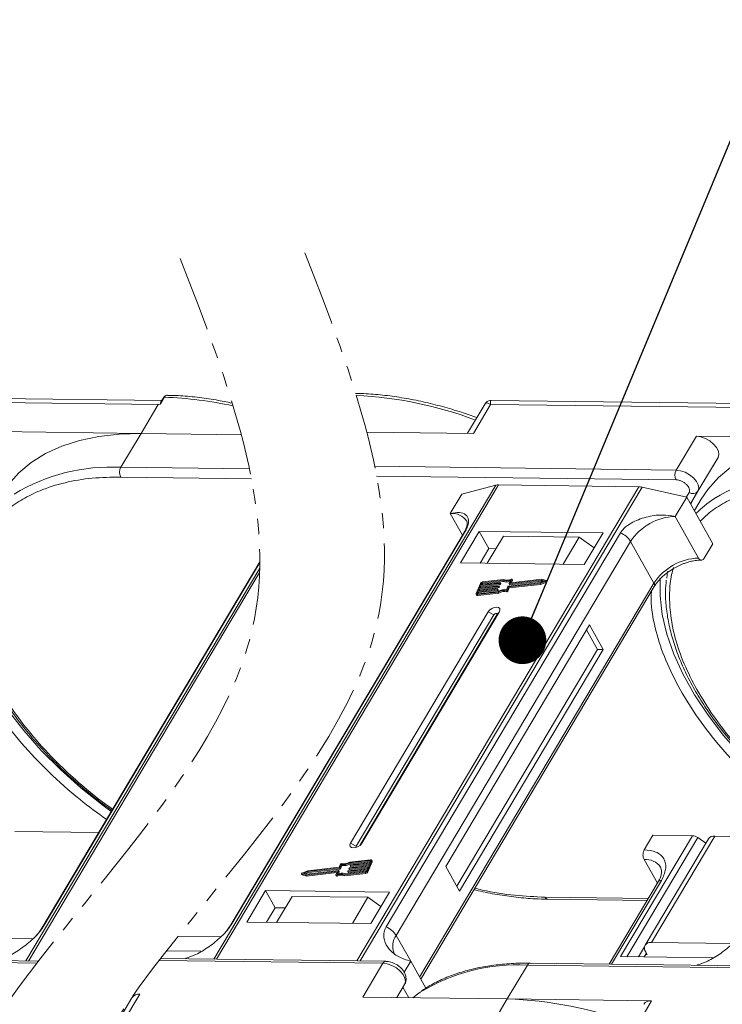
# Model space of a CAD drawing. Header units: millimetres. Extents: x -1190 to 891, y -97 to 1361.
# Tile 45 of 51: x 385 to 459, y 1073 to 1177. Entities that reach past the tile are written whole.
import ezdxf

# ---------------------------------------------------------------- set-up
doc = ezdxf.new("R2010")
doc.units = ezdxf.units.MM
doc.linetypes.add('PHANTOM2', pattern=[31.75, 15.875, -3.175, 3.175, -3.175, 3.175, -3.175])
doc.styles.get("Standard").update_dxf_attribs({"font": '仿宋_GB2312.ttf', "width": 0.8})
doc.dimstyles.new('ISO-25.1', dxfattribs={"dimtxt": 6, "dimasz": 5, "dimexe": 3.5, "dimexo": 0.625, "dimgap": 1.5, "dimtad": 1, "dimtoh": 1, "dimtxsty": 'Standard', "dimcen": 2.5, "dimadec": 0, "dimazin": 0, "dimtfac": 1, "dimtmove": 0, "dimatfit": 3, "dimfxl": 0, "dimarcsym": 0})

msp = doc.modelspace()

# ---------------------------------------------------------------- linework, layer by layer
at = {"color": 7, "linetype": 'Continuous', "lineweight": 15}
for p, q in [((360.878, 1136.88), (399.41, 1136.384)), ((399.782, 1136.802), (360.951, 1137.302)), ((400.071, 1137.141), (399.641, 1136.418)), ((399.953, 1137.09), (399.692, 1136.651)), ((473.17, 1136.311), (434.339, 1136.811)), ((399.41, 1136.384), (397.601, 1133.342)), ((399.641, 1136.418), (399.41, 1136.384)), ((433.68, 1136.438), (431.846, 1133.355)), ((432.457, 1133.347), (434.267, 1136.389)), ((434.267, 1136.389), (472.799, 1135.893)), ((397.601, 1133.342), (382.456, 1133.537)), ((395.49, 1129.793), (397.601, 1133.342)), ((397.601, 1133.342), (408.119, 1133.206)), ((421.276, 1133.491), (432.457, 1133.347)), ((455.845, 1133.046), (453.734, 1129.497)), ((470.989, 1132.851), (455.845, 1133.046)), ((458.118, 1130.836), (455.732, 1126.824)), ((456.007, 1127.287), (458.118, 1130.836)), ((408.973, 1129.619), (395.49, 1129.793)), ((453.734, 1129.497), (422.112, 1129.904)), ((395.477, 1128.771), (409.178, 1128.595)), ((422.311, 1128.879), (453.721, 1128.475)), ((434.806, 1127.915), (405.249, 1078.221)), ((405.52, 1078.218), (435.099, 1127.948)), ((449.82, 1127.759), (420.242, 1078.028)), ((420.598, 1078.024), (450.155, 1127.718)), ((431.239, 1126.976), (434.806, 1127.915)), ((435.099, 1127.948), (449.82, 1127.759)), ((450.155, 1127.718), (454.833, 1126.673)), ((430.033, 1124.948), (431.239, 1126.976)), ((453.627, 1124.644), (454.833, 1126.673)), ((455.085, 1127.149), (454.805, 1126.679)), ((454.833, 1126.673), (457.573, 1121.783)), ((455.226, 1125.972), (456.007, 1127.287)), ((455.226, 1125.972), (455.732, 1126.824)), ((455.732, 1126.824), (455.253, 1125.923)), ((456.354, 1126.456), (455.634, 1125.244)), ((430.033, 1124.948), (431.308, 1122.673)), ((456.078, 1120.27), (453.627, 1124.644)), ((431.484, 1122.97), (406.907, 1081.648)), ((407.049, 1081.801), (431.626, 1123.123)), ((447.877, 1122.914), (423.3, 1081.592)), ((433.076, 1123.07), (431.116, 1119.774)), ((446.053, 1122.903), (433.076, 1123.07)), ((433.076, 1123.07), (434.085, 1121.269)), ((435.607, 1122.578), (433.918, 1119.738)), ((443.57, 1122.475), (435.607, 1122.578)), ((441.881, 1119.636), (443.57, 1122.475)), ((443.57, 1122.475), (445.129, 1121.35)), ((444.093, 1119.607), (446.053, 1122.903)), ((424.37, 1080.701), (448.947, 1122.023)), ((451.398, 1117.648), (448.947, 1122.023)), ((456.668, 1120.262), (457.573, 1121.783)), ((434.085, 1121.269), (433.181, 1119.748)), ((434.822, 1121.259), (434.085, 1121.269)), ((410.048, 1119.231), (385.537, 1078.021)), ((410.056, 1119.884), (387.195, 1081.448)), ((387.337, 1081.601), (410.056, 1119.798)), ((431.116, 1119.774), (444.093, 1119.607)), ((385.808, 1078.017), (410.034, 1118.748)), ((452.822, 1118.873), (452.735, 1118.163)), ((451.398, 1117.648), (426.821, 1076.326)), ((426.941, 1076.113), (451.429, 1117.286)), ((433.198, 1117.621), (432.762, 1116.56)), ((435.082, 1117.286), (433.072, 1117.059)), ((433.109, 1117.147), (435.119, 1117.375)), ((433.2, 1117.368), (433.109, 1117.147)), ((433.13, 1116.956), (435.14, 1117.183)), ((435.21, 1117.596), (433.2, 1117.368)), ((433.257, 1117.265), (433.2, 1117.368)), ((433.214, 1117.159), (433.257, 1117.265)), ((433.236, 1117.457), (435.246, 1117.684)), ((433.309, 1117.634), (433.236, 1117.457)), ((433.257, 1117.265), (435.267, 1117.493)), ((433.366, 1117.531), (433.309, 1117.634)), ((433.341, 1117.469), (433.366, 1117.531)), ((435.547, 1117.929), (433.382, 1117.684)), ((433.382, 1117.684), (433.44, 1117.581)), ((435.618, 1118.021), (433.419, 1117.773)), ((433.44, 1117.581), (435.604, 1117.826)), ((435.14, 1117.183), (435.082, 1117.286)), ((435.137, 1117.356), (435.119, 1117.311)), ((435.177, 1117.208), (435.119, 1117.311)), ((435.195, 1117.265), (435.137, 1117.368)), ((435.195, 1117.253), (435.137, 1117.356)), ((435.177, 1117.208), (435.195, 1117.253)), ((435.267, 1117.493), (435.21, 1117.596)), ((435.265, 1117.665), (435.246, 1117.621)), ((435.304, 1117.518), (435.246, 1117.621)), ((435.322, 1117.575), (435.265, 1117.677)), ((435.322, 1117.562), (435.265, 1117.665)), ((435.304, 1117.518), (435.322, 1117.562)), ((435.604, 1117.826), (435.547, 1117.929)), ((435.947, 1116.952), (436.087, 1117.294)), ((436.03, 1116.898), (436.171, 1117.241)), ((436.124, 1117.32), (439.465, 1117.697)), ((436.171, 1117.241), (439.451, 1117.611)), ((436.228, 1117.138), (436.171, 1117.241)), ((436.214, 1117.604), (436.355, 1117.946)), ((436.214, 1117.591), (436.272, 1117.488)), ((436.228, 1117.138), (439.508, 1117.509)), ((439.574, 1117.963), (436.233, 1117.585)), ((436.291, 1117.482), (436.233, 1117.585)), ((436.291, 1117.482), (439.631, 1117.86)), ((436.493, 1118.025), (436.362, 1117.705)), ((436.372, 1117.686), (436.362, 1117.705)), ((439.633, 1118.054), (436.38, 1117.686)), ((436.457, 1117.695), (436.551, 1117.922)), ((436.551, 1117.947), (436.493, 1118.05)), ((436.493, 1118.025), (436.551, 1117.922)), ((439.451, 1117.611), (440.057, 1117.852)), ((439.508, 1117.509), (439.451, 1117.611)), ((439.465, 1117.697), (439.911, 1117.874)), ((439.508, 1117.509), (440.115, 1117.749)), ((439.911, 1117.874), (439.574, 1117.963)), ((439.631, 1117.86), (439.574, 1117.963)), ((439.631, 1117.86), (439.777, 1117.821)), ((440.091, 1117.933), (439.633, 1118.054)), ((440.057, 1117.852), (440.115, 1117.749)), ((440.166, 1117.819), (440.108, 1117.921)), ((432.761, 1116.485), (432.819, 1116.382)), ((432.945, 1116.749), (432.872, 1116.572)), ((432.872, 1116.572), (432.894, 1116.535)), ((432.873, 1116.446), (435.072, 1116.695)), ((432.931, 1116.343), (432.873, 1116.446)), ((432.91, 1116.534), (435.074, 1116.779)), ((432.931, 1116.343), (435.13, 1116.592)), ((434.955, 1116.977), (432.945, 1116.749)), ((433.003, 1116.646), (432.945, 1116.749)), ((432.959, 1116.54), (433.003, 1116.646)), ((432.982, 1116.838), (434.991, 1117.065)), ((433.072, 1117.059), (432.982, 1116.838)), ((433.003, 1116.646), (435.013, 1116.874)), ((433.13, 1116.956), (433.072, 1117.059)), ((433.086, 1116.849), (433.13, 1116.956)), ((435.013, 1116.874), (434.955, 1116.977)), ((435.01, 1117.046), (434.992, 1117.002)), ((435.05, 1116.899), (434.992, 1117.002)), ((435.068, 1116.955), (435.01, 1117.058)), ((435.068, 1116.943), (435.01, 1117.046)), ((435.05, 1116.899), (435.068, 1116.943)), ((435.13, 1116.592), (435.072, 1116.695)), ((435.934, 1116.85), (435.992, 1116.747)), ((436.088, 1116.795), (436.03, 1116.898)), ((436.088, 1116.795), (436.228, 1117.138)), ((433.999, 1114.628), (419.585, 1090.393)), ((434.594, 1114.314), (420.179, 1090.078)), ((420.556, 1090.142), (434.93, 1114.31)), ((420.764, 1090.377), (435.179, 1114.613)), ((433.999, 1114.628), (434.594, 1114.314)), ((435.179, 1114.613), (434.93, 1114.31)), ((444.63, 1113.265), (429.552, 1087.914)), ((446.072, 1110.692), (444.63, 1113.265)), ((445.482, 1110.699), (444.329, 1112.758)), ((430.706, 1085.855), (445.482, 1110.699)), ((430.994, 1085.341), (446.072, 1110.692)), ((446.072, 1110.692), (445.482, 1110.699)), ((393.174, 1091.5), (384.379, 1091.613)), ((420.179, 1090.078), (419.585, 1090.393)), ((420.764, 1090.377), (420.611, 1090.191)), ((455.427, 1091.153), (447.888, 1078.477)), ((448.554, 1078.469), (455.984, 1090.962)), ((450.375, 1089.685), (451.28, 1091.206)), ((457.103, 1090.832), (450.469, 1079.678)), ((451.134, 1079.968), (457.768, 1091.122)), ((451.28, 1091.206), (455.427, 1091.153)), ((456.84, 1090.39), (455.984, 1090.962)), ((466.563, 1091.009), (457.768, 1091.122)), ((421.634, 1088.552), (419.469, 1088.307)), ((419.527, 1088.204), (419.469, 1088.307)), ((421.67, 1088.64), (419.471, 1088.392)), ((419.527, 1088.204), (421.642, 1088.443)), ((419.588, 1088.11), (421.598, 1088.337)), ((421.346, 1087.465), (421.782, 1088.527)), ((421.403, 1087.362), (421.84, 1088.424)), ((421.598, 1088.337), (421.671, 1088.514)), ((421.664, 1088.498), (421.634, 1088.552)), ((421.84, 1088.498), (421.782, 1088.601)), ((421.782, 1088.527), (421.84, 1088.424)), ((450.362, 1088.663), (451.756, 1086.175)), ((415.093, 1087.475), (414.486, 1087.234)), ((415.079, 1087.389), (414.633, 1087.212)), ((414.824, 1087.162), (415.137, 1087.286)), ((414.911, 1087.033), (418.163, 1087.4)), ((414.969, 1086.93), (418.144, 1087.289)), ((414.97, 1087.124), (418.31, 1087.501)), ((418.42, 1087.767), (415.079, 1087.389)), ((415.137, 1087.286), (415.079, 1087.389)), ((418.373, 1087.846), (415.093, 1087.475)), ((415.137, 1087.286), (418.477, 1087.664)), ((418.05, 1087.062), (418.182, 1087.381)), ((418.178, 1087.373), (418.163, 1087.4)), ((418.329, 1087.482), (418.189, 1087.141)), ((418.304, 1087.178), (418.387, 1087.38)), ((418.387, 1087.392), (418.329, 1087.495)), ((418.329, 1087.482), (418.387, 1087.38)), ((418.513, 1088.188), (418.373, 1087.846)), ((418.477, 1087.664), (418.42, 1087.767)), ((418.597, 1088.134), (418.456, 1087.792)), ((418.514, 1087.689), (418.456, 1087.792)), ((418.514, 1087.689), (418.654, 1088.031)), ((418.654, 1088.031), (418.597, 1088.134)), ((418.926, 1087.065), (421.125, 1087.314)), ((418.997, 1087.157), (421.161, 1087.402)), ((419.279, 1087.421), (419.297, 1087.465)), ((419.279, 1087.409), (419.337, 1087.306)), ((421.308, 1087.63), (419.298, 1087.402)), ((419.355, 1087.299), (419.298, 1087.402)), ((419.334, 1087.491), (421.344, 1087.718)), ((419.355, 1087.299), (421.26, 1087.515)), ((419.406, 1087.731), (419.424, 1087.775)), ((419.406, 1087.718), (419.464, 1087.615)), ((421.435, 1087.939), (419.425, 1087.712)), ((419.482, 1087.609), (419.425, 1087.712)), ((419.461, 1087.8), (421.471, 1088.028)), ((419.482, 1087.609), (421.388, 1087.824)), ((419.533, 1088.04), (419.552, 1088.085)), ((419.533, 1088.028), (419.591, 1087.925)), ((421.562, 1088.249), (419.552, 1088.021)), ((419.61, 1087.918), (419.552, 1088.021)), ((419.61, 1087.918), (421.515, 1088.134)), ((421.125, 1087.314), (421.182, 1087.211)), ((421.235, 1087.453), (421.308, 1087.63)), ((421.344, 1087.718), (421.435, 1087.939)), ((421.403, 1087.362), (421.346, 1087.465)), ((421.471, 1088.028), (421.562, 1088.249)), ((429.552, 1087.914), (430.994, 1085.341)), ((414.436, 1087.165), (414.493, 1087.062)), ((414.453, 1087.153), (414.911, 1087.033)), ((414.51, 1087.05), (414.453, 1087.153)), ((414.51, 1087.05), (414.969, 1086.93)), ((414.633, 1087.212), (414.97, 1087.124)), ((414.969, 1086.93), (414.911, 1087.033)), ((418.05, 1087.037), (418.108, 1086.934)), ((418.171, 1086.928), (418.113, 1087.031)), ((418.926, 1087.065), (418.983, 1086.962)), ((418.983, 1086.962), (421.182, 1087.211)), ((451.844, 1086.323), (446.708, 1077.688)), ((446.952, 1077.684), (452.177, 1086.469)), ((410.67, 1085.399), (408.71, 1082.103)), ((423.647, 1085.232), (410.67, 1085.399)), ((411.68, 1083.597), (410.67, 1085.399)), ((421.687, 1081.936), (423.647, 1085.232)), ((413.436, 1084.801), (411.807, 1082.063)), ((413.436, 1084.801), (421.399, 1084.698)), ((419.77, 1081.961), (421.399, 1084.698)), ((421.399, 1084.698), (422.767, 1083.751)), ((450.801, 1084.57), (439.987, 1084.709)), ((440.279, 1084.493), (450.676, 1084.359)), ((411.68, 1083.597), (410.775, 1082.076)), ((412.712, 1083.584), (411.68, 1083.597)), ((408.71, 1082.103), (421.687, 1081.936)), ((386.273, 1080.349), (377.745, 1080.459)), ((405.985, 1080.549), (401.483, 1080.607)), ((424.37, 1080.701), (425.884, 1077.999)), ((400.287, 1079.09), (403.926, 1079.043)), ((450.403, 1079.489), (449.787, 1078.453)), ((459.661, 1079.859), (451.134, 1079.968)), ((364.731, 1078.077), (386.682, 1077.795)), ((386.844, 1078.004), (365.029, 1078.285)), ((399.506, 1078.084), (422.975, 1077.781)), ((423.273, 1077.989), (399.668, 1078.293)), ((402.264, 1078.26), (402.29, 1078.303)), ((425.884, 1077.999), (425.199, 1076.848)), ((425.884, 1077.999), (427.472, 1075.165)), ((447.888, 1078.477), (457.602, 1078.352)), ((450.603, 1078.825), (450.377, 1078.445)), ((450.675, 1078.697), (450.528, 1078.699)), ((450.531, 1078.954), (450.675, 1078.697)), ((422.975, 1077.781), (420.864, 1074.232)), ((436.009, 1074.038), (438.12, 1077.587)), ((438.12, 1077.587), (476.652, 1077.091)), ((476.95, 1077.298), (438.417, 1077.794)), ((455.941, 1077.569), (455.966, 1077.612)), ((425.249, 1075.572), (424.425, 1074.187)), ((424.425, 1074.187), (425.249, 1075.572)), ((425.07, 1075.271), (425.687, 1074.17)), ((396.645, 1074.17), (394.591, 1070.715)), ((395.668, 1071.491), (397.477, 1074.533)), ((420.864, 1074.232), (436.009, 1074.038)), ((436.009, 1074.038), (434.2, 1070.995)), ((451.154, 1073.843), (436.009, 1074.038)), ((449.344, 1070.801), (451.154, 1073.843))]:
    msp.add_line(p, q, dxfattribs=at)
at = {"color": 7, "linetype": 'Continuous', "lineweight": 15, "flags": 128}
for points in [[(397.601, 1133.342), (395.325, 1133.28), (393.17, 1133.037), (391.153, 1132.614), (389.29, 1132.015), (387.596, 1131.244), (386.085, 1130.307), (384.769, 1129.213), (383.658, 1127.969), (382.966, 1126.946)], [(458.118, 1130.836), (458.206, 1131.136), (458.153, 1131.49), (457.963, 1131.866), (457.652, 1132.234), (457.248, 1132.561), (456.786, 1132.819), (456.304, 1132.985), (455.845, 1133.046)], [(470.989, 1132.851), (468.714, 1132.79), (466.559, 1132.547), (464.542, 1132.124), (462.679, 1131.524), (460.985, 1130.753), (459.474, 1129.817), (458.157, 1128.722), (457.046, 1127.479), (456.354, 1126.456)], [(456.007, 1127.287), (456.095, 1127.587), (456.042, 1127.941), (455.852, 1128.317), (455.541, 1128.685), (455.137, 1129.012), (454.675, 1129.27), (454.193, 1129.436), (453.734, 1129.497)], [(431.484, 1122.97), (431.543, 1123.049), (431.626, 1123.123)], [(394.482, 1093.7), (393.615, 1094.338), (391.305, 1096.173), (389.139, 1098.102), (387.135, 1100.109), (385.311, 1102.175), (383.682, 1104.284), (382.262, 1106.417), (381.064, 1108.556), (380.096, 1110.684), (379.368, 1112.781), (378.886, 1114.83), (378.654, 1116.814), (378.669, 1118.648)], [(435.119, 1117.375), (435.124, 1117.375), (435.129, 1117.374), (435.133, 1117.373), (435.136, 1117.37), (435.138, 1117.367), (435.139, 1117.364), (435.139, 1117.36), (435.137, 1117.356)], [(435.246, 1117.684), (435.251, 1117.684), (435.256, 1117.684), (435.26, 1117.682), (435.263, 1117.68), (435.265, 1117.677), (435.266, 1117.673), (435.266, 1117.669), (435.265, 1117.665)], [(436.233, 1117.585), (436.228, 1117.585), (436.223, 1117.585), (436.219, 1117.587), (436.216, 1117.589), (436.214, 1117.592), (436.213, 1117.596), (436.213, 1117.6), (436.214, 1117.604)], [(436.362, 1117.705), (436.36, 1117.701), (436.36, 1117.697), (436.361, 1117.693), (436.363, 1117.69), (436.366, 1117.688), (436.37, 1117.686), (436.375, 1117.686), (436.38, 1117.686)], [(436.43, 1118.056), (436.445, 1118.061), (436.459, 1118.063), (436.472, 1118.063), (436.483, 1118.059), (436.491, 1118.053), (436.495, 1118.045), (436.496, 1118.036), (436.493, 1118.025)], [(440.091, 1117.933), (440.102, 1117.928), (440.109, 1117.92), (440.111, 1117.909), (440.108, 1117.897), (440.1, 1117.884), (440.089, 1117.871), (440.074, 1117.86), (440.057, 1117.852)], [(440.115, 1117.749), (440.132, 1117.757), (440.146, 1117.768), (440.158, 1117.781), (440.165, 1117.794), (440.168, 1117.806), (440.166, 1117.817), (440.166, 1117.819)], [(467.871, 1093.209), (467.003, 1093.847), (464.693, 1095.683), (462.527, 1097.612), (460.524, 1099.618), (458.7, 1101.684), (457.071, 1103.793), (455.651, 1105.926), (454.452, 1108.066), (453.485, 1110.193), (452.757, 1112.29), (452.275, 1114.34), (452.043, 1116.323), (452.058, 1118.157)], [(432.873, 1116.446), (432.842, 1116.445), (432.814, 1116.449), (432.79, 1116.458), (432.772, 1116.471), (432.759, 1116.489), (432.753, 1116.51), (432.754, 1116.534), (432.762, 1116.56)], [(432.872, 1116.572), (432.87, 1116.564), (432.87, 1116.556), (432.872, 1116.549), (432.876, 1116.543), (432.882, 1116.538), (432.89, 1116.535), (432.899, 1116.534), (432.91, 1116.534)], [(434.991, 1117.065), (434.997, 1117.065), (435.001, 1117.064), (435.005, 1117.063), (435.008, 1117.061), (435.01, 1117.058), (435.011, 1117.054), (435.011, 1117.05), (435.01, 1117.046)], [(435.179, 1114.613), (435.249, 1114.808), (435.219, 1114.974), (435.093, 1115.086), (434.891, 1115.128), (434.642, 1115.092), (434.385, 1114.985), (434.159, 1114.822), (433.999, 1114.628)], [(434.93, 1114.31), (434.95, 1114.365), (434.942, 1114.413), (434.906, 1114.445), (434.848, 1114.457), (434.777, 1114.446), (434.704, 1114.416), (434.64, 1114.369), (434.594, 1114.314)], [(419.585, 1090.393), (419.514, 1090.198), (419.544, 1090.032), (419.67, 1089.92), (419.873, 1089.878), (420.121, 1089.914), (420.378, 1090.021), (420.604, 1090.184), (420.764, 1090.377)], [(420.179, 1090.078), (420.159, 1090.023), (420.168, 1089.976), (420.204, 1089.944), (420.207, 1089.942)], [(421.671, 1088.514), (421.673, 1088.523), (421.674, 1088.53), (421.672, 1088.538), (421.668, 1088.543), (421.661, 1088.548), (421.654, 1088.551), (421.644, 1088.552), (421.634, 1088.552)], [(421.67, 1088.64), (421.701, 1088.642), (421.73, 1088.638), (421.753, 1088.629), (421.772, 1088.615), (421.784, 1088.597), (421.79, 1088.576), (421.789, 1088.552), (421.782, 1088.527)], [(414.453, 1087.153), (414.442, 1087.158), (414.435, 1087.166), (414.433, 1087.177), (414.436, 1087.19), (414.443, 1087.203), (414.455, 1087.215), (414.47, 1087.226), (414.486, 1087.234)], [(418.182, 1087.381), (418.183, 1087.386), (418.183, 1087.39), (418.182, 1087.393), (418.18, 1087.396), (418.177, 1087.398), (418.173, 1087.4), (418.168, 1087.401), (418.163, 1087.4)], [(418.31, 1087.501), (418.316, 1087.502), (418.32, 1087.501), (418.324, 1087.499), (418.327, 1087.497), (418.329, 1087.494), (418.33, 1087.491), (418.33, 1087.487), (418.329, 1087.482)], [(419.298, 1087.402), (419.292, 1087.402), (419.288, 1087.403), (419.284, 1087.404), (419.281, 1087.407), (419.279, 1087.409), (419.278, 1087.413), (419.278, 1087.417), (419.279, 1087.421)], [(419.425, 1087.712), (419.42, 1087.712), (419.415, 1087.712), (419.411, 1087.714), (419.408, 1087.716), (419.406, 1087.719), (419.405, 1087.723), (419.405, 1087.727), (419.406, 1087.731)], [(419.552, 1088.021), (419.547, 1088.021), (419.542, 1088.022), (419.538, 1088.023), (419.535, 1088.026), (419.533, 1088.029), (419.532, 1088.032), (419.532, 1088.036), (419.533, 1088.04)], [(414.493, 1087.062), (414.499, 1087.055), (414.51, 1087.05)], [(418.113, 1087.031), (418.099, 1087.026), (418.084, 1087.023), (418.072, 1087.024), (418.061, 1087.027), (418.053, 1087.033), (418.048, 1087.041), (418.048, 1087.051), (418.05, 1087.062)], [(418.108, 1086.934), (418.111, 1086.93), (418.118, 1086.924), (418.129, 1086.921), (418.142, 1086.92), (418.156, 1086.923), (418.171, 1086.928)], [(440.279, 1084.493), (440.279, 1084.493), (440.27, 1084.494)], [(387.194, 1081.445), (387.254, 1081.527), (387.337, 1081.601)], [(406.906, 1081.645), (406.966, 1081.727), (407.049, 1081.801)], [(422.975, 1077.781), (423.434, 1077.721), (423.916, 1077.554), (424.379, 1077.296), (424.783, 1076.97), (425.093, 1076.602), (425.283, 1076.225), (425.336, 1075.871), (425.249, 1075.572)], [(438.417, 1077.794), (438.418, 1077.794), (438.426, 1077.794)], [(426.094, 1074.165), (426.604, 1074.552), (426.875, 1074.741)]]:
    msp.add_lwpolyline(points, dxfattribs=at)
at = {"color": 7, "linetype": 'Continuous', "lineweight": 15}
for centre, radius, start, end in [((400.054, 1137.016), 0.126, 82.49156, 144.10364), ((398.543, 1096.198), 40.971, 77.71524, 87.86352), ((418.255, 1096.398), 40.971, 69.39348, 87.29971), ((394.433, 1110.304), 19.517, 86.89523, 121.269), ((396.469, 1129.269), 1.11, 151.86538, 206.65442), ((454.713, 1128.973), 1.11, 151.86538, 206.65442), ((467.821, 1109.813), 19.517, 86.89523, 121.269), ((435.074, 1126.85), 1.098, 88.72031, 104.14409), ((449.789, 1126.121), 1.638, 77.08998, 88.8989), ((455.476, 1127.689), 0.666, 234.0762, 322.90297), ((464.323, 1116.568), 11.94, 123.74678, 135.50714), ((430.24, 1123.143), 1.817, 33.1952, 96.53301), ((453.817, 1118.817), 5.83, 91.86957, 146.65022), ((447.068, 1120.854), 2.213, 31.86898, 68.55124), ((456.268, 1114.443), 5.83, 91.86957, 146.65022), ((433.452, 1117.488), 0.287, 96.59253, 152.29321), ((433.393, 1117.589), 0.0955, 96.59253, 152.29321), ((433.451, 1117.486), 0.0955, 96.59253, 152.29321), ((435.077, 1117.334), 0.0478, 276.59253, 332.29321), ((435.135, 1117.231), 0.0478, 276.59253, 332.29321), ((435.183, 1117.259), 0.0138, 333.02121, 26.65141), ((435.204, 1117.643), 0.0478, 276.59253, 332.29321), ((435.262, 1117.54), 0.0478, 276.59253, 332.29321), ((435.31, 1117.568), 0.0138, 333.02121, 26.65141), ((435.931, 1118.897), 1.042, 248.35959, 294.01857), ((435.978, 1118.744), 0.991, 247.84687, 288.77105), ((435.988, 1118.889), 0.943, 246.89164, 297.97103), ((436.129, 1117.272), 0.0478, 96.59253, 152.29321), ((436.286, 1117.5), 0.0183, 217.91724, 283.38081), ((436.526, 1117.934), 0.0276, 333.09852, 26.5741), ((451.12, 1117.442), 0.346, 333.31625, 36.51573), ((432.906, 1116.45), 0.11, 217.91724, 283.38081), ((434.95, 1117.024), 0.0478, 276.59253, 332.29321), ((435.007, 1116.921), 0.0478, 276.59253, 332.29321), ((435.055, 1116.949), 0.0138, 333.02121, 26.65141), ((435.695, 1115.708), 1.167, 78.13867, 122.23452), ((435.764, 1115.59), 1.375, 82.36132, 120.10827), ((435.752, 1115.605), 1.167, 78.13867, 122.23452), ((435.949, 1116.939), 0.0903, 260.49805, 333.59787), ((436.007, 1116.836), 0.0903, 260.49805, 333.59787), ((455.372, 1090.084), 1.07, 55.09609, 87.03844), ((457.687, 1090.4), 0.727, 83.64232, 143.56702), ((418.78, 1089.497), 1.375, 262.36132, 300.10827), ((418.849, 1089.378), 1.167, 258.13867, 302.23452), ((421.766, 1088.461), 0.0826, 333.02121, 26.65141), ((450.524, 1086.761), 1.91, 35.13686, 94.86934), ((418.613, 1086.189), 1.042, 68.35959, 114.01857), ((418.375, 1087.386), 0.0138, 333.02121, 26.65141), ((418.414, 1087.814), 0.0478, 276.59253, 332.29321), ((418.472, 1087.711), 0.0478, 276.59253, 332.29321), ((418.594, 1088.148), 0.0903, 80.49805, 153.59787), ((418.837, 1089.394), 1.375, 262.36132, 300.10827), ((419.339, 1087.443), 0.0478, 96.59253, 152.29321), ((419.351, 1087.317), 0.0183, 217.91724, 283.38081), ((419.467, 1087.753), 0.0478, 96.59253, 152.29321), ((419.478, 1087.627), 0.0183, 217.91724, 283.38081), ((419.594, 1088.062), 0.0478, 96.59253, 152.29321), ((419.605, 1087.936), 0.0183, 217.91724, 283.38081), ((421.092, 1087.599), 0.287, 276.59253, 332.29321), ((421.15, 1087.497), 0.0955, 276.59253, 332.29321), ((421.15, 1087.496), 0.287, 276.59253, 332.29321), ((418.556, 1086.198), 0.943, 66.89164, 117.97103), ((418.613, 1086.095), 0.943, 66.89164, 117.97103), ((452.137, 1086.108), 0.363, 83.64232, 143.56702), ((440.323, 1084.857), 0.367, 203.79329, 261.81678), ((422.491, 1079.533), 2.213, 31.86898, 68.55124), ((425.908, 1079.569), 1.909, 143.64522, 203.44279), ((451.025, 1079.347), 0.631, 80.05661, 218.47393), ((423.293, 1077.644), 0.346, 93.05406, 156.53827), ((437.059, 1058.137), 19.479, 86.87659, 121.52214), ((438.449, 1077.432), 0.363, 94.95278, 154.87747), ((397.367, 1073.652), 0.888, 82.87283, 144.3365), ((434.745, 1033.309), 40.748, 69.35834, 88.22275), ((451.043, 1072.962), 0.888, 82.87283, 144.3365)]:
    msp.add_arc(centre, radius, start, end, dxfattribs=at)
at = {"color": 3, "linetype": 'PHANTOM2', "lineweight": 9, "ltscale": 0.5}
msp.add_spline([(414.787, 1152.297), (422.566, 1114.516), (388.192, 1057.232), (399.647, 1011.403)], degree=3, dxfattribs=at)
msp.add_open_spline([(401.715, 1151.688), (406.741, 1138.692), (419.008, 1106.973), (387.793, 1082.44), (379.038, 1066.499)], degree=3, knots=[0, 0, 0, 0, 45.3809973, 110.7619296, 110.7619296, 110.7619296, 110.7619296], dxfattribs=at)
at = {"color": 7, "linetype": 'Continuous', "lineweight": 15}
for points, knots in [([(400.37, 1137.348), (400.33, 1137.346), (400.25, 1137.34), (400.135, 1137.286), (400.031, 1137.204), (399.979, 1137.128), (399.953, 1137.09)], [0, 0, 0, 0, 0.2548583, 0.5090725, 0.7587441, 1, 1, 1, 1]), ([(400.378, 1137.345), (400.361, 1137.346), (400.293, 1137.35), (400.18, 1137.293), (400.106, 1137.189), (400.071, 1137.141)], [0, 0, 0, 0, 0.15305427, 0.60706801, 1, 1, 1, 1]), ([(407.172, 1136.523), (406.603, 1136.645), (405.359, 1136.885), (403.465, 1137.153), (401.761, 1137.313), (400.752, 1137.328), (400.378, 1137.334)], [0.45470984, 0.45470984, 0.45470984, 0.45470984, 0.58697323, 0.74561137, 0.90554736, 1, 1, 1, 1]), ([(432.824, 1134.998), (432.282, 1135.19), (431.077, 1135.619), (429.198, 1136.172), (427.189, 1136.674), (425.175, 1137.071), (423.177, 1137.353), (421.473, 1137.513), (420.464, 1137.528), (420.09, 1137.534)], [0, 0, 0, 0, 0.1236943, 0.2753419, 0.4300298, 0.5869732, 0.7456114, 0.9055474, 1, 1, 1, 1]), ([(434.336, 1136.811), (434.281, 1136.808), (434.163, 1136.802), (433.983, 1136.736), (433.806, 1136.618), (433.722, 1136.497), (433.679, 1136.435)], [0, 0, 0, 0, 0.2124417, 0.4552729, 0.7219822, 1, 1, 1, 1]), ([(434.338, 1136.803), (434.335, 1136.806), (434.289, 1136.843), (434.248, 1136.713), (434.26, 1136.497), (434.267, 1136.389)], [0, 0, 0, 0, 0.0382084, 0.5167755, 1, 1, 1, 1]), ([(399.641, 1136.418), (399.64, 1136.418), (399.638, 1136.418), (399.636, 1136.419), (399.632, 1136.423), (399.629, 1136.443), (399.642, 1136.528), (399.651, 1136.612), (399.692, 1136.65), (399.693, 1136.651)], [0, 0, 0, 0, 0.0072141, 0.0144122, 0.0268014, 0.0656035, 0.2484008, 0.9798767, 1, 1, 1, 1]), ([(434.267, 1136.389), (434.165, 1136.44), (433.963, 1136.541), (433.768, 1136.555), (433.717, 1136.462), (433.698, 1136.427)], [0, 0, 0, 0, 0.3848786, 0.7667224, 1, 1, 1, 1]), ([(382.871, 1124.617), (383.113, 1124.864), (383.785, 1125.552), (385.168, 1126.469), (387.141, 1127.459), (389.565, 1128.223), (392.405, 1128.715), (394.463, 1128.752), (395.477, 1128.771)], [0, 0, 0, 0, 0.08926152, 0.24819024, 0.40713824, 0.61043485, 0.80819135, 1, 1, 1, 1]), ([(453.721, 1128.475), (453.809, 1128.468), (453.99, 1128.453), (454.288, 1128.348), (454.571, 1128.19), (454.814, 1127.992), (455.003, 1127.77), (455.119, 1127.54), (455.155, 1127.32), (455.108, 1127.205), (455.085, 1127.149)], [0, 0, 0, 0, 0.1222496, 0.25, 0.3777504, 0.5, 0.6222496, 0.75, 0.8777504, 1, 1, 1, 1]), ([(456.26, 1124.126), (456.502, 1124.374), (457.174, 1125.061), (458.556, 1125.978), (460.53, 1126.968), (462.954, 1127.733), (465.794, 1128.224), (467.852, 1128.262), (468.865, 1128.28)], [0, 0, 0, 0, 0.0892615, 0.2481902, 0.4071382, 0.6104349, 0.8081913, 1, 1, 1, 1]), ([(431.626, 1123.123), (431.712, 1123.29), (431.931, 1123.719), (431.976, 1124.34), (431.707, 1124.865), (431.05, 1125.131), (430.374, 1125.01), (430.033, 1124.948)], [0, 0, 0, 0, 0.1113353, 0.2864972, 0.5212892, 0.7585824, 1, 1, 1, 1]), ([(453.627, 1124.644), (453.174, 1124.713), (452.19, 1124.862), (450.549, 1124.627), (449.178, 1124.082), (448.279, 1123.462), (447.994, 1123.073), (447.877, 1122.914)], [0, 0, 0, 0, 0.2224809, 0.4830815, 0.7397704, 0.893878, 1, 1, 1, 1]), ([(431.759, 1124.14), (431.759, 1124.139), (431.79, 1124.102), (431.804, 1124.032), (431.814, 1123.788), (431.722, 1123.45), (431.608, 1123.16), (431.492, 1122.988), (431.479, 1122.969)], [0, 0, 0, 0, 0.005744, 0.3066112, 0.5316672, 0.7534528, 0.9717968, 1, 1, 1, 1]), ([(456.668, 1120.262), (456.631, 1120.211), (456.557, 1120.108), (456.417, 1120.045), (456.275, 1120.061), (456.158, 1120.145), (456.101, 1120.234), (456.078, 1120.27)], [0, 0, 0, 0, 0.2146939, 0.4293877, 0.6440816, 0.8587754, 1, 1, 1, 1]), ([(451.44, 1117.287), (451.502, 1117.392), (451.661, 1117.658), (452.006, 1118.056), (452.419, 1118.449), (452.917, 1118.853), (453.323, 1119.099), (453.574, 1119.252)], [0, 0, 0, 0, 0.1493233, 0.3808463, 0.5554248, 0.7249772, 1, 1, 1, 1]), ([(455.901, 1106.476), (455.433, 1107.375), (454.483, 1109.201), (453.559, 1111.931), (453.072, 1114.427), (453.002, 1116.632), (453.132, 1118.204), (453.388, 1119.046), (453.464, 1119.3)], [0, 0, 0, 0, 0.1959155, 0.3979066, 0.6055828, 0.7679217, 0.9302802, 1, 1, 1, 1]), ([(453.574, 1119.252), (453.854, 1119.395), (454.246, 1119.597), (454.836, 1119.808), (455.323, 1119.945), (455.872, 1120.042), (456.203, 1120.05), (456.37, 1120.054)], [0, 0, 0, 0, 0.2940988, 0.4127028, 0.6057911, 0.8002931, 1, 1, 1, 1]), ([(379.301, 1118.45), (379.267, 1118.064), (379.186, 1117.144), (379.275, 1115.622), (379.534, 1113.906), (379.98, 1112.151), (380.601, 1110.37), (381.395, 1108.574), (382.353, 1106.774), (383.469, 1104.983), (384.732, 1103.211), (386.133, 1101.472), (387.656, 1099.779), (389.283, 1098.149), (390.975, 1096.609), (392.68, 1095.202), (393.872, 1094.279), (394.491, 1093.841), (394.544, 1093.804)], [0, 0, 0, 0, 0.0503207, 0.1196233, 0.1889785, 0.2583344, 0.327647, 0.3968804, 0.4659963, 0.5349555, 0.6037094, 0.6721769, 0.7402153, 0.8075512, 0.8735932, 0.9367934, 0.9945952, 1, 1, 1, 1]), ([(452.69, 1117.96), (452.656, 1117.573), (452.575, 1116.654), (452.664, 1115.131), (452.922, 1113.415), (453.369, 1111.66), (453.99, 1109.879), (454.783, 1108.083), (455.742, 1106.283), (456.857, 1104.492), (458.121, 1102.72), (459.522, 1100.981), (461.045, 1099.288), (462.671, 1097.659), (464.364, 1096.118), (466.069, 1094.712), (467.261, 1093.789), (467.88, 1093.351), (467.933, 1093.313)], [0, 0, 0, 0, 0.0503207, 0.1196233, 0.1889785, 0.2583344, 0.327647, 0.3968804, 0.4659963, 0.5349555, 0.6037094, 0.6721769, 0.7402153, 0.8075512, 0.8735932, 0.9367934, 0.9945952, 1, 1, 1, 1]), ([(451.128, 1116.779), (451.115, 1116.367), (451.072, 1115.035), (451.566, 1112.607), (452.533, 1109.577), (453.601, 1107.521), (454.131, 1106.498)], [0, 0, 0, 0, 0.1310472, 0.4233942, 0.7132597, 1, 1, 1, 1]), ([(380.742, 1106.989), (381.355, 1105.973), (382.597, 1103.913), (385.035, 1100.833), (387.9, 1097.809), (390.895, 1095.106), (393.041, 1093.541), (393.981, 1092.856)], [0, 0, 0, 0, 0.2020288, 0.4094923, 0.620744, 0.833942, 1, 1, 1, 1]), ([(394.625, 1093.939), (394.224, 1094.224), (392.976, 1095.111), (391.034, 1096.737), (388.617, 1098.973), (386.294, 1101.492), (384.15, 1104.238), (383.052, 1106.066), (382.512, 1106.966)], [0, 0, 0, 0, 0.0762888, 0.2374813, 0.3986934, 0.6048858, 0.8054592, 1, 1, 1, 1]), ([(454.131, 1106.498), (454.744, 1105.482), (455.985, 1103.422), (458.424, 1100.342), (461.288, 1097.319), (464.284, 1094.615), (466.43, 1093.051), (467.37, 1092.366)], [0, 0, 0, 0, 0.2020288, 0.4094923, 0.620744, 0.833942, 1, 1, 1, 1]), ([(468.013, 1093.448), (467.612, 1093.733), (466.364, 1094.621), (464.423, 1096.246), (462.006, 1098.482), (459.683, 1101.001), (457.539, 1103.747), (456.441, 1105.575), (455.901, 1106.476)], [0, 0, 0, 0, 0.0762888, 0.2374813, 0.3986934, 0.6048858, 0.8054592, 1, 1, 1, 1]), ([(450.375, 1089.685), (450.344, 1089.622), (450.283, 1089.497), (450.242, 1089.256), (450.247, 1089.011), (450.292, 1088.805), (450.342, 1088.704), (450.362, 1088.663)], [0, 0, 0, 0, 0.2146939, 0.4293877, 0.6440816, 0.8587754, 1, 1, 1, 1]), ([(452.177, 1086.469), (452.365, 1086.868), (452.654, 1087.482), (452.633, 1088.226), (452.459, 1088.74), (452.111, 1089.156), (451.488, 1089.562), (450.813, 1089.637), (450.375, 1089.685)], [0, 0, 0, 0, 0.2394568, 0.3683607, 0.5, 0.6316393, 0.7605432, 1, 1, 1, 1]), ([(452.073, 1087.848), (452.11, 1087.784), (452.192, 1087.641), (452.211, 1087.329), (452.129, 1086.923), (452, 1086.577), (451.865, 1086.37), (451.833, 1086.322)], [0, 0, 0, 0, 0.2095376, 0.4618511, 0.6987076, 0.9302296, 1, 1, 1, 1]), ([(432.523, 1085.498), (432.665, 1085.462), (433.487, 1085.255), (434.975, 1084.98), (436.975, 1084.69), (438.75, 1084.528), (439.828, 1084.513), (440.272, 1084.506)], [0, 0, 0, 0, 0.052717, 0.3057305, 0.561476, 0.8193138, 1, 1, 1, 1]), ([(439.987, 1084.709), (438.937, 1084.759), (436.805, 1084.861), (434.307, 1085.219), (432.877, 1085.593), (432.619, 1085.66)], [0, 0, 0, 0, 0.4429824, 0.8997024, 1, 1, 1, 1]), ([(382.578, 1078.103), (382.927, 1078.219), (383.686, 1078.472), (385.012, 1079.268), (386.164, 1080.206), (386.951, 1081.024), (387.226, 1081.434), (387.337, 1081.601)], [0, 0, 0, 0, 0.2224809, 0.4830815, 0.7397704, 0.893878, 1, 1, 1, 1]), ([(387.19, 1081.447), (387.111, 1081.319), (386.942, 1081.045), (386.676, 1080.759), (386.535, 1080.607)], [0, 0, 0, 0, 0.4676766, 1, 1, 1, 1]), ([(402.29, 1078.303), (402.639, 1078.419), (403.398, 1078.672), (404.724, 1079.469), (405.876, 1080.406), (406.663, 1081.224), (406.938, 1081.634), (407.049, 1081.801)], [0, 0, 0, 0, 0.2224809, 0.4830815, 0.7397704, 0.893878, 1, 1, 1, 1]), ([(406.902, 1081.647), (406.823, 1081.519), (406.654, 1081.246), (406.388, 1080.959), (406.247, 1080.807)], [0, 0, 0, 0, 0.4676766, 1, 1, 1, 1]), ([(423.3, 1081.592), (423.22, 1081.416), (423.013, 1080.963), (423.089, 1080.128), (423.573, 1079.219), (424.531, 1078.415), (425.43, 1078.139), (425.884, 1077.999)], [0, 0, 0, 0, 0.1113353, 0.2864972, 0.5212892, 0.7585824, 1, 1, 1, 1]), ([(455.966, 1077.612), (456.316, 1077.728), (457.075, 1077.981), (458.401, 1078.778), (459.553, 1079.715), (460.34, 1080.533), (460.614, 1080.943), (460.726, 1081.11)], [0, 0, 0, 0, 0.2224809, 0.4830815, 0.7397704, 0.893878, 1, 1, 1, 1]), ([(424.385, 1077.654), (424.187, 1077.752), (423.912, 1077.89), (423.533, 1077.976), (423.364, 1077.978), (423.275, 1077.98)], [0, 0, 0, 0, 0.54710866, 0.75980029, 1, 1, 1, 1]), ([(425.246, 1075.581), (425.254, 1075.59), (425.364, 1075.719), (425.424, 1076.073), (425.374, 1076.511), (425.2, 1076.879), (424.977, 1077.181), (424.708, 1077.443), (424.489, 1077.586), (424.385, 1077.654)], [0, 0, 0, 0, 0.01639278, 0.21071765, 0.41373771, 0.57192935, 0.70551173, 0.86147727, 1, 1, 1, 1]), ([(438.424, 1077.781), (438.229, 1077.788), (437.386, 1077.814), (435.961, 1077.736), (434.159, 1077.543), (432.443, 1077.213), (430.814, 1076.759), (429.29, 1076.17), (428.016, 1075.548), (427.312, 1075.068), (427.028, 1074.875)], [0, 0, 0, 0, 0.0427249, 0.1841571, 0.3262612, 0.4690189, 0.6124947, 0.7568318, 0.9022687, 1, 1, 1, 1])]:
    msp.add_open_spline(points, degree=3, knots=knots, dxfattribs=at)

# ---------------------------------------------------------------- leaders
at = {"color": 5, "lineweight": 9}
msp.add_leader([(437.604, 1111.655), (464.68, 1176.729), (477.759, 1176.729)], dimstyle='ISO-25.1', override={"dimgap": 1.5, "dimtad": 0, "dimldrblk": 'Dot'}, dxfattribs=at)

doc.saveas('drawing.dxf')
